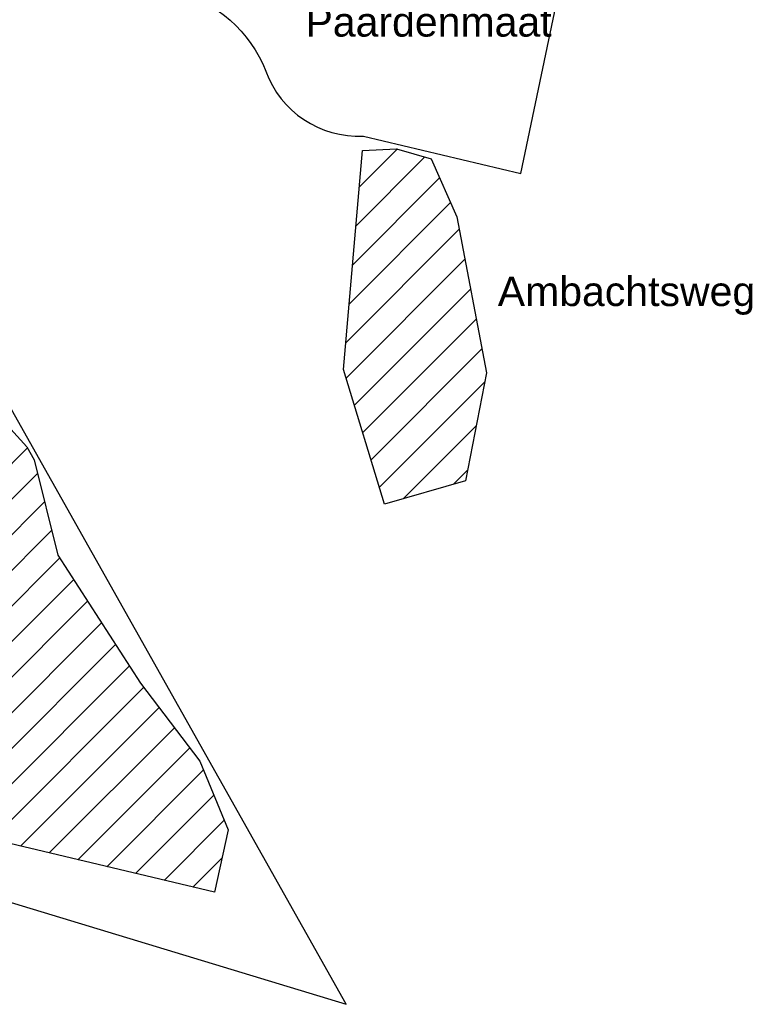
# Model space of a CAD drawing. Header units: metres. Extents: x 153214 to 171403, y 455965 to 463272.
# Tile 3 of 75: x 156886 to 157771, y 458272 to 459446. Entities that reach past the tile are written whole.
import ezdxf

# ---------------------------------------------------------------- set-up
doc = ezdxf.new("R2010")
doc.units = ezdxf.units.M
doc.layers.get('defpoints').update_dxf_attribs({"lineweight": 25})
doc.layers.add('2028', color=160, linetype='Continuous')
doc.layers.add('2028 hatch', color=160, linetype='Continuous')
doc.styles.add('ARIAL', font='arial.ttf')
pattern_1 = [(225, (0, 0), (21.2047182, -21.2047182), [])]

msp = doc.modelspace()

# ---------------------------------------------------------------- hatches: boundary and pattern name
at = {"layer": '2028 hatch', "transparency": 33554559}
h = msp.add_hatch(dxfattribs=at)
h.set_pattern_fill('ANSI31', color=256, scale=29.988, angle=180)
h.set_pattern_definition(pattern_1)
h.paths.add_polyline_path([(156605.3, 459360.5), (156681.1, 459290.9), (156744.5, 459199.5), (156794, 459087.9), (156832.9, 459004.2), (156894.5, 458936.6), (156903.4, 458921.3), (156931.8, 458807.5), (157030.4, 458655), (157101, 458562), (157134.8, 458480), (157118.3, 458405.7), (156434.2, 458568.4), (156422.1, 458652.4), (156421.5, 458770.6), (156422.3, 458854.5), (156411.5, 458936.3), (156423.1, 458985.4), (156437, 459028.4), (156560.3, 459305.4), (156584.2, 459360.1)])
h = msp.add_hatch(dxfattribs=at)
h.set_pattern_fill('ANSI31', color=256, scale=29.988, angle=180)
h.set_pattern_definition(pattern_1)
h.paths.add_polyline_path([(157321.3, 458868.5), (157272.5, 459028.8), (157295.2, 459289.9), (157335.7, 459292), (157376.8, 459280.1), (157407.7, 459210.7), (157442.9, 459024.8), (157417.7, 458896.2)])

# ---------------------------------------------------------------- linework, layer by layer
at = {"layer": '2028', "flags": 128}
for points in [[(156605.3, 459360.5), (156681.1, 459290.9), (156744.5, 459199.5), (156794, 459087.9), (156832.9, 459004.2), (156894.5, 458936.6), (156903.4, 458921.3), (156931.8, 458807.5), (157030.4, 458655), (157101, 458562), (157134.8, 458480), (157118.3, 458405.7), (156434.2, 458568.4), (156422.1, 458652.4), (156421.5, 458770.6), (156422.3, 458854.5), (156411.5, 458936.3), (156423.1, 458985.4), (156437, 459028.4), (156560.3, 459305.4), (156584.2, 459360.1)], [(157321.3, 458868.5), (157272.5, 459028.8), (157295.2, 459289.9), (157335.7, 459292), (157376.8, 459280.1), (157407.7, 459210.7), (157442.9, 459024.8), (157417.7, 458896.2)]]:
    msp.add_lwpolyline(points, close=True, dxfattribs=at)
at = {"layer": 'defpoints', "color": 6, "flags": 128}
msp.add_lwpolyline([(157594.4, 459790.1), (157305, 459849.7, -0.113569), (157254.3, 459933.2, 0.181178), (157158.8, 460016.7), (156917.1, 460091.2), (156744.1, 459611.2), (156985.7, 459515.8), (157072.3, 459480, -0.238361), (157179.7, 459384.6, 0.328208), (157296, 459307.1), (157484, 459262.4)], format="xyb", close=True, dxfattribs=at)
msp.add_lwpolyline([(157594.4, 459790.1), (157305, 459849.7, -0.113569), (157254.3, 459933.2, 0.181178), (157158.8, 460016.7), (156917.1, 460091.2), (156744.1, 459611.2), (156985.7, 459515.8), (157072.3, 459480, -0.238361), (157179.7, 459384.6, 0.328208), (157296, 459307.1), (157484, 459262.4)], format="xyb", close=True, dxfattribs=at)
msp.add_lwpolyline([(156621, 459433.9), (156436.2, 458941.5), (156413.1, 458533.7), (157275.4, 458272.2)], close=True, dxfattribs=at)

# ---------------------------------------------------------------- texts
at = {"layer": 'defpoints', "color": 5, "style": 'ARIAL'}
for s, p in [('Paardenmaat', (157227, 459425.7)), ('Ambachtsweg', (157456.3, 459104.5))]:
    msp.add_text(s, height=35, dxfattribs=at).set_placement(p)

doc.saveas('drawing.dxf')
